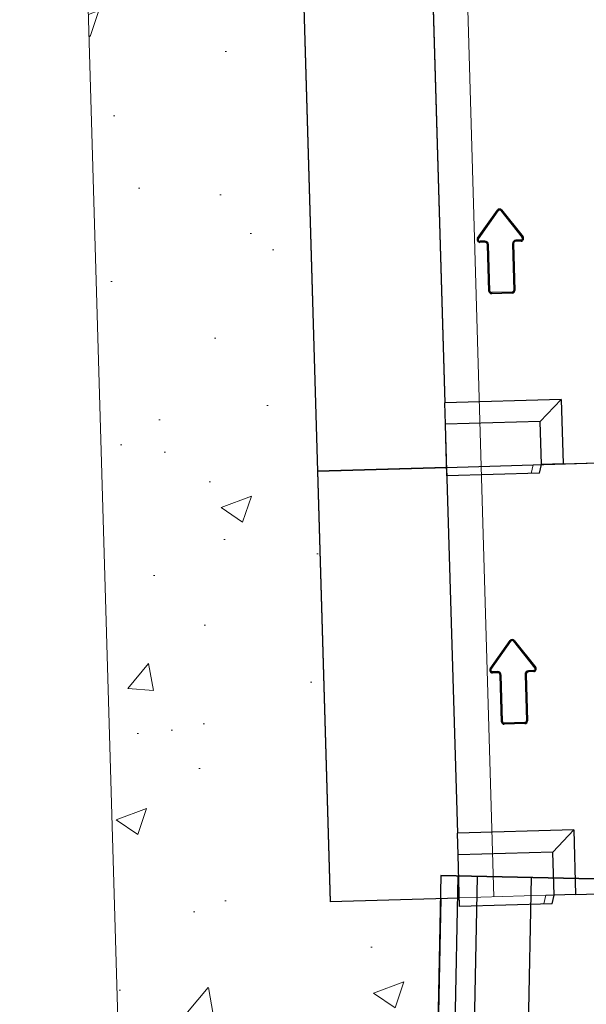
# Model space of a CAD drawing. Header units: metres. Extents: x 232680 to 233262, y 554200 to 554550.
# Tile 101 of 254: x 232760.131 to 232760.788, y 554461.499 to 554462.642. Entities that reach past the tile are written whole.
import ezdxf

# ---------------------------------------------------------------- set-up
doc = ezdxf.new("R2010")
doc.units = ezdxf.units.M
doc.linetypes.add('NLCS-HIDDEN', pattern=[4, 2, -2])
for name, color, linetype, lineweight in [('ACO constructie 018', 251, 'Continuous', 18), ('ACO constructie 035', 7, 'Continuous', 35), ('ACO verborgen', 251, 'NLCS-HIDDEN', 13), ('N-WE-FV-AANPIJLING-G', 7, 'Continuous', 18), ('N-WE-VH-VERHARDING_FUNDERING_GRANULAAT_MENG-AD', 252, 'Continuous', 18)]:
    doc.layers.add(name, color=color, linetype=linetype, lineweight=lineweight)

# ---------------------------------------------------------------- blocks, each defined once
blk = doc.blocks.new('KT640 (doorsnede)')
at = {"layer": 'ACO constructie 035', "lineweight": 30}
for p, q in [((1, -0.505), (1, -0.345)), ((0.925, -0.505), (0.925, -0.64)), ((0.95, -0.53), (0.925, -0.505)), ((0.925, -0.505), (1, -0.505)), ((1, -0.505), (1, -0.53)), ((0.95, -0.53), (0.95, -0.64)), ((1, -0.53), (0.95, -0.53)), ((1.01, -0.5327), (1, -0.53)), ((1.01, -0.5327), (1.01, -0.64)), ((0.7032, -0.5676), (0.7352, -0.5436)), ((0.7039, -0.5685), (0.7359, -0.5445)), ((0.7359, -0.5445), (0.7352, -0.5436)), ((0.7388, -0.546), (0.74, -0.546)), ((0.7388, -0.546), (0.7388, -0.552)), ((0.74, -0.546), (0.74, -0.552)), ((0.7388, -0.552), (0.74, -0.552)), ((0.743, -0.5562), (0.743, -0.555)), ((0.743, -0.555), (0.797, -0.555)), ((0.743, -0.5562), (0.797, -0.5562)), ((0.797, -0.5562), (0.797, -0.555)), ((0.7988, -0.558), (0.8, -0.558)), ((0.7988, -0.558), (0.7988, -0.582)), ((0.8, -0.558), (0.8, -0.582)), ((0.7039, -0.5685), (0.7032, -0.5676)), ((0.7039, -0.5715), (0.7032, -0.5724)), ((0.7359, -0.5955), (0.7039, -0.5715)), ((0.7352, -0.5964), (0.7032, -0.5724)), ((0.7988, -0.582), (0.8, -0.582)), ((0.7388, -0.588), (0.7388, -0.594)), ((0.7388, -0.588), (0.74, -0.588)), ((0.7388, -0.594), (0.74, -0.594)), ((0.74, -0.588), (0.74, -0.594)), ((0.743, -0.5838), (0.743, -0.585)), ((0.797, -0.5838), (0.743, -0.5838)), ((0.797, -0.585), (0.743, -0.585)), ((0.797, -0.5838), (0.797, -0.585)), ((0.7359, -0.5955), (0.7352, -0.5964)), ((0, -0.64), (0.925, -0.64)), ((0.95, -0.64), (0.925, -0.64)), ((1.01, -0.64), (0.95, -0.64))]:
    blk.add_line(p, q, dxfattribs=at)
at = {"layer": 'ACO constructie 035', "lineweight": 0}
for p, q in [((1, -0.53), (1, -0.5397)), ((0.7359, -0.5445), (0.7352, -0.5436)), ((0.7388, -0.546), (0.74, -0.546)), ((1, -0.5397), (1.01, -0.5423)), ((0.7388, -0.552), (0.74, -0.552)), ((0.743, -0.5562), (0.743, -0.555)), ((0.797, -0.5562), (0.797, -0.555)), ((0.7988, -0.558), (0.8, -0.558)), ((0.7039, -0.5685), (0.7032, -0.5676)), ((0.7039, -0.5715), (0.7032, -0.5724)), ((0.7988, -0.582), (0.8, -0.582)), ((0.7388, -0.588), (0.74, -0.588)), ((0.7388, -0.594), (0.74, -0.594)), ((0.743, -0.5838), (0.743, -0.585)), ((0.797, -0.5838), (0.797, -0.585)), ((0.7359, -0.5955), (0.7352, -0.5964))]:
    blk.add_line(p, q, dxfattribs=at)
at = {"layer": 'ACO constructie 035', "lineweight": 30, "flags": 128}
blk.add_lwpolyline([(0, -0.64), (0, -0.79), (1, -0.79), (1, -0.64)], dxfattribs=at)
at = {"layer": 'ACO constructie 035', "lineweight": 30}
for centre, radius, start, end in [((0.737, -0.546), 0.003, 0, 126.8699), ((0.737, -0.546), 0.00185, 0, 126.8699), ((0.743, -0.552), 0.00415, 180, 270), ((0.743, -0.552), 0.003, 180, 270), ((0.797, -0.558), 0.003, 0, 90), ((0.797, -0.558), 0.00185, 0, 90), ((0.705, -0.57), 0.003, 126.8699, 233.1301), ((0.705, -0.57), 0.00185, 126.8699, 233.1301), ((0.797, -0.582), 0.003, 270, 0), ((0.797, -0.582), 0.00185, 270, 0), ((0.737, -0.594), 0.003, 233.1301, 0), ((0.737, -0.594), 0.00185, 233.1301, 0), ((0.743, -0.588), 0.00415, 90, 180), ((0.743, -0.588), 0.003, 90, 180)]:
    blk.add_arc(centre, radius, start, end, dxfattribs=at)
at = {"layer": 'ACO verborgen', "lineweight": 0}
for p, q in [((1, -0.5397), (1, -0.64)), ((0, -0.6), (1, -0.6))]:
    blk.add_line(p, q, dxfattribs=at)
blk = doc.blocks.new('KST 500 (Doorsnede)')
at = {"layer": 'ACO constructie 018'}
for p, q in [((0.0415, 0), (0.0465, -0.005)), ((0.0835, 0), (0.0785, -0.005)), ((0.1665, 0), (0.1715, -0.005)), ((0.2085, 0), (0.2035, -0.005)), ((0.2915, 0), (0.2965, -0.005)), ((0.3335, 0), (0.3285, -0.005)), ((0.4165, 0), (0.4215, -0.005)), ((0.4585, 0), (0.4535, -0.005)), ((0.0785, -0.005), (0.0465, -0.005)), ((0.0485, -0.1528), (0.0465, -0.005)), ((0.0765, -0.1527), (0.0785, -0.005)), ((0.2035, -0.005), (0.1715, -0.005)), ((0.1735, -0.1523), (0.1715, -0.005)), ((0.2015, -0.1522), (0.2035, -0.005)), ((0.3285, -0.005), (0.2965, -0.005)), ((0.2985, -0.1518), (0.2965, -0.005)), ((0.3265, -0.1517), (0.3285, -0.005)), ((0.4535, -0.005), (0.4215, -0.005)), ((0.4235, -0.1513), (0.4215, -0.005)), ((0.4515, -0.1512), (0.4535, -0.005))]:
    blk.add_line(p, q, dxfattribs=at)
at = {"layer": 'ACO constructie 035', "color": 7, "linetype": 'Continuous', "lineweight": 30}
for p, q in [((0, 0), (0, -0.72)), ((0, 0), (0.5, 0)), ((0.5, -0.615), (0, -0.615)), ((0.5, -0.6776), (0, -0.6776)), ((0.5, -0.7), (0, -0.7)), ((0.5, -0.72), (0, -0.72))]:
    blk.add_line(p, q, dxfattribs=at)
at = {"layer": 'ACO constructie 035'}
for p, q in [((0.5, -0.72), (0.5, 0)), ((0, -0.153), (0.5, -0.151))]:
    blk.add_line(p, q, dxfattribs=at)
blk = doc.blocks.new('KT640-50 (doorsnede)')
at = {"layer": 'ACO constructie 035', "lineweight": 30}
for p, q in [((0, -0.64), (0, -0.345)), ((0.5, -0.505), (0.5, -0.345)), ((0.425, -0.505), (0.425, -0.64)), ((0.45, -0.53), (0.425, -0.505)), ((0.425, -0.505), (0.5, -0.505)), ((0.5, -0.505), (0.5, -0.53)), ((0.45, -0.53), (0.45, -0.64)), ((0.5, -0.53), (0.45, -0.53)), ((0.51, -0.5327), (0.5, -0.53)), ((0.51, -0.5327), (0.51, -0.64)), ((0.2032, -0.5676), (0.2352, -0.5436)), ((0.2039, -0.5685), (0.2359, -0.5445)), ((0.2359, -0.5445), (0.2352, -0.5436)), ((0.2388, -0.546), (0.24, -0.546)), ((0.2388, -0.546), (0.2388, -0.552)), ((0.24, -0.546), (0.24, -0.552)), ((0.2388, -0.552), (0.24, -0.552)), ((0.243, -0.5562), (0.243, -0.555)), ((0.243, -0.555), (0.297, -0.555)), ((0.243, -0.5562), (0.297, -0.5562)), ((0.297, -0.5562), (0.297, -0.555)), ((0.2988, -0.558), (0.3, -0.558)), ((0.2988, -0.558), (0.2988, -0.582)), ((0.3, -0.558), (0.3, -0.582)), ((0.2039, -0.5685), (0.2032, -0.5676)), ((0.2039, -0.5715), (0.2032, -0.5724)), ((0.2359, -0.5955), (0.2039, -0.5715)), ((0.2352, -0.5964), (0.2032, -0.5724)), ((0.2988, -0.582), (0.3, -0.582)), ((0.2388, -0.588), (0.2388, -0.594)), ((0.2388, -0.588), (0.24, -0.588)), ((0.2388, -0.594), (0.24, -0.594)), ((0.24, -0.588), (0.24, -0.594)), ((0.243, -0.5838), (0.243, -0.585)), ((0.297, -0.5838), (0.243, -0.5838)), ((0.297, -0.585), (0.243, -0.585)), ((0.297, -0.5838), (0.297, -0.585)), ((0.2359, -0.5955), (0.2352, -0.5964)), ((0, -0.64), (0.425, -0.64)), ((0.45, -0.64), (0.425, -0.64)), ((0.51, -0.64), (0.45, -0.64))]:
    blk.add_line(p, q, dxfattribs=at)
at = {"layer": 'ACO constructie 035', "lineweight": 0}
for p, q in [((0.5, -0.53), (0.5, -0.5397)), ((0.2359, -0.5445), (0.2352, -0.5436)), ((0.2388, -0.546), (0.24, -0.546)), ((0.5, -0.5397), (0.51, -0.5423)), ((0.2388, -0.552), (0.24, -0.552)), ((0.243, -0.5562), (0.243, -0.555)), ((0.297, -0.5562), (0.297, -0.555)), ((0.2988, -0.558), (0.3, -0.558)), ((0.2039, -0.5685), (0.2032, -0.5676)), ((0.2039, -0.5715), (0.2032, -0.5724)), ((0.2988, -0.582), (0.3, -0.582)), ((0.2388, -0.588), (0.24, -0.588)), ((0.2388, -0.594), (0.24, -0.594)), ((0.243, -0.5838), (0.243, -0.585)), ((0.297, -0.5838), (0.297, -0.585)), ((0.2359, -0.5955), (0.2352, -0.5964))]:
    blk.add_line(p, q, dxfattribs=at)
at = {"layer": 'ACO constructie 035', "lineweight": 30, "flags": 128}
blk.add_lwpolyline([(0, -0.64), (0, -0.79), (0.5, -0.79), (0.5, -0.64)], dxfattribs=at)
at = {"layer": 'ACO constructie 035', "lineweight": 30}
for centre, radius, start, end in [((0.237, -0.546), 0.003, 0, 126.8699), ((0.237, -0.546), 0.00185, 0, 126.8699), ((0.243, -0.552), 0.00415, 180, 270), ((0.243, -0.552), 0.003, 180, 270), ((0.297, -0.558), 0.003, 0, 90), ((0.297, -0.558), 0.00185, 0, 90), ((0.205, -0.57), 0.003, 126.8699, 233.1301), ((0.205, -0.57), 0.00185, 126.8699, 233.1301), ((0.297, -0.582), 0.003, 270, 0), ((0.297, -0.582), 0.00185, 270, 0), ((0.237, -0.594), 0.003, 233.1301, 0), ((0.237, -0.594), 0.00185, 233.1301, 0), ((0.243, -0.588), 0.00415, 90, 180), ((0.243, -0.588), 0.003, 90, 180)]:
    blk.add_arc(centre, radius, start, end, dxfattribs=at)
at = {"layer": 'ACO verborgen', "lineweight": 0}
for p, q in [((0.5, -0.5397), (0.5, -0.64)), ((0, -0.6), (0.5, -0.6))]:
    blk.add_line(p, q, dxfattribs=at)

msp = doc.modelspace()

# ---------------------------------------------------------------- hatches: boundary and pattern name
at = {"layer": 'N-WE-VH-VERHARDING_FUNDERING_GRANULAAT_MENG-AD'}
h = msp.add_hatch(dxfattribs=at)
h.set_pattern_fill('AVH-FUNDERING_GRANULAAT_MENG_01', color=256, pattern_type=2)
h.set_pattern_definition([(50, (232754.82864, 554443.46888), (0.35863, -0.031376), [0.0375, -0.4125]), (355, (232754.82864, 554443.46888), (-0.0693757, 0.376096), [0.03, -0.33]), (100.4514, (232754.85852, 554443.46626), (0.2892547, 0.34472), [0.03187, -0.350571]), (46.1842, (232754.82864, 554443.56888), (0.5336205, -0.0827595), [0.05625, -0.61875]), (96.6356, (232754.8731, 554443.562), (0.467331, 0.487059), [0.047805, -0.525857]), (351.1842, (232754.82864, 554443.5689), (0.467331, 0.487059), [0.045, -0.495]), (21, (232754.87864, 554443.54388), (0.2984535, -0.2013094), [0.0375, -0.4125]), (326, (232754.87864, 554443.54388), (0.1216577, 0.362575), [0.03, -0.33]), (71.4514, (232754.9035, 554443.5271), (0.4201113, 0.161265), [0.03187, -0.350571]), (37.5, (232754.82864, 554443.46888), (0.0060799, 0.1664469), [0, -0.326, 0, -0.335, 0, -0.33125]), (7.5, (232754.82864, 554443.46888), (0.1315348, 0.1972059), [0, -0.191, 0, -0.3185, 0, -0.12625]), (327.5, (232754.71714, 554443.46888), (0.2669112, -0.0112774), [0, -0.125, 0, -0.39, 0, -0.5175]), (317.5, (232754.66714, 554443.46888), (0.291593, 0.0500525), [0, -0.1625, 0, -0.259, 0, -0.3675])])
h.paths.add_polyline_path([(232760.4141, 554466.3679), (232760.429, 554466.1181), (232760.4584, 554465.1186), (232760.3884, 554465.1165), (232760.4911, 554461.618), (232760.6199, 554461.6218), (232760.5566, 554458.4988), (232760.3066, 554458.5038), (232760.3643, 554461.3896), (232760.2478, 554461.3896), (232760.1312, 554465.3591), (232760.2012, 554465.3611), (232760.1718, 554466.3608)])

# ---------------------------------------------------------------- linework, layer by layer
at = {"layer": 'N-WE-FV-AANPIJLING-G'}
msp.add_line((232760.6326, 554461.9098), (232760.5384, 554465.1209), dxfattribs=at)
at = {"layer": 'N-WE-VH-VERHARDING_FUNDERING_GRANULAAT_MENG-AD', "flags": 128}
msp.add_lwpolyline([(232760.4141, 554466.3679), (232760.429, 554466.1181), (232760.4584, 554465.1186), (232760.3884, 554465.1165), (232760.4911, 554461.618), (232760.6199, 554461.6218), (232760.5566, 554458.4988), (232760.3066, 554458.5038), (232760.3643, 554461.3896), (232760.2478, 554461.3896), (232760.1312, 554465.3591), (232760.2012, 554465.3611), (232760.1718, 554466.3608)], close=True, dxfattribs=at)

# ---------------------------------------------------------------- block references
for name, p, rotation in [('KT640 (doorsnede)', (232761.2368, 554463.1406), 271.6811810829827), ('KT640-50 (doorsnede)', (232761.2661, 554462.141), 271.6811810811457)]:
    msp.add_blockref(name, p, dxfattribs=dict(rotation=rotation))
at = {"xscale": -1, "rotation": 268.8542371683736}
msp.add_blockref('KST 500 (Doorsnede)', (232761.3294, 554461.1339), dxfattribs=at)

doc.saveas('drawing.dxf')
